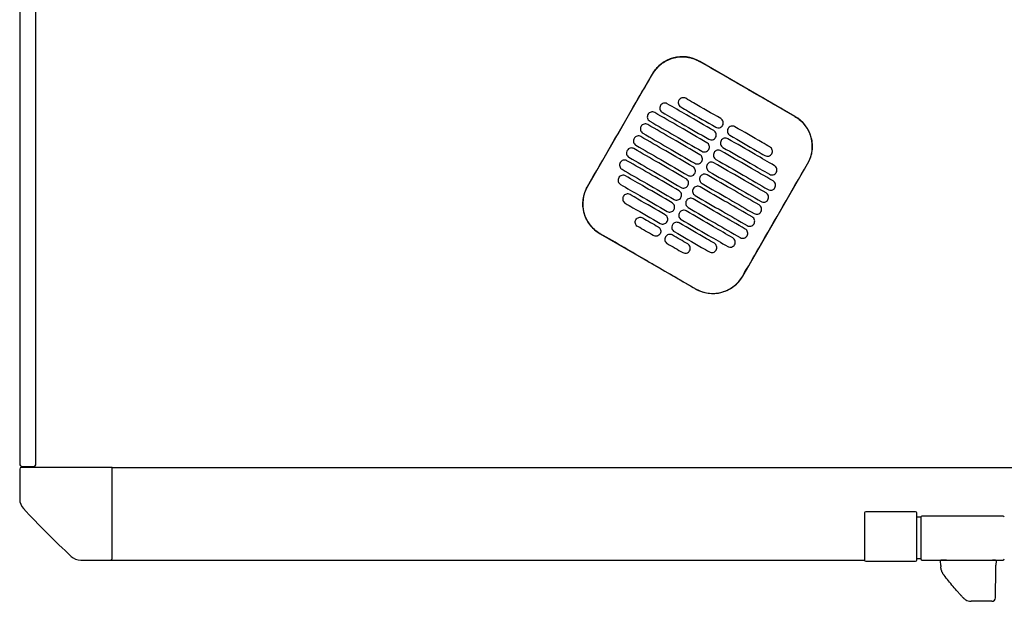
# Model space of a CAD drawing. Header units: metres. Extents: x 15.2 to 54.2, y -39.7 to 1.1.
# Tile 112 of 256: x 34.762 to 35.613, y -39.658 to -39.156. Entities that reach past the tile are written whole.
import ezdxf

# ---------------------------------------------------------------- set-up
doc = ezdxf.new("R2010")
doc.units = ezdxf.units.M
doc.header["$MEASUREMENT"] = 0
doc.layers.add('2D', color=252, linetype='Continuous')

# ---------------------------------------------------------------- blocks, each defined once
blk = doc.blocks.new('2D_QYOS_600')
for p, q in [((-0.00003, -1.859), (-0.00003, -2.743)), ((-0.00003, -1.859), (-0.00003, -2.743)), ((0.01397, -2.743), (0.01397, -1.859)), ((0.01397, -2.743), (0.01397, -1.859)), ((0.66975, -2.44274), (0.58749, -2.39522)), ((0.54651, -2.4062), (0.49048, -2.50318)), ((0.6247, -2.58071), (0.68072, -2.48373)), ((0.50145, -2.54416), (0.58371, -2.59168)), ((0, -2.74745), (0, -2.77326)), ((0.0795, -2.74595), (0.0015, -2.74595)), ((0.00197, -2.745), (0.01197, -2.745)), ((0.00197, -2.745), (0.01197, -2.745)), ((0.0795, -2.74595), (2.36049, -2.74595)), ((0.08, -2.82445), (0.08, -2.74645)), ((0.72996, -2.78524), (0.72996, -2.82594)), ((0.72997, -2.78524), (0.72997, -2.82594)), ((0.73097, -2.78424), (0.73096, -2.78424)), ((0.77397, -2.78424), (0.73097, -2.78424)), ((0.77496, -2.82594), (0.77496, -2.78524)), ((0.77497, -2.82594), (0.77497, -2.78524)), ((0.77852, -2.78897), (0.77497, -2.78897)), ((0.77852, -2.78897), (0.77852, -2.82497)), ((0.84965, -2.78797), (0.77952, -2.78797)), ((0.05269, -2.82595), (0.0785, -2.82595)), ((0.0785, -2.82595), (0.72996, -2.82594)), ((0.73096, -2.82694), (0.73097, -2.82694)), ((0.73097, -2.82694), (0.77397, -2.82694)), ((0.77852, -2.82497), (0.77497, -2.82497)), ((0.77952, -2.82597), (0.84965, -2.82597)), ((0.79578, -2.8305), (0.79558, -2.82664)), ((0.79578, -2.8305), (0.79584, -2.83166)), ((0.80057, -2.82601), (0.79618, -2.82601)), ((0.80057, -2.82601), (0.84054, -2.82601)), ((0.84293, -2.82601), (0.84054, -2.82601)), ((0.84337, -2.83577), (0.84347, -2.83039)), ((0.84353, -2.82662), (0.84347, -2.83039)), ((0.84302, -2.85624), (0.84337, -2.83577)), ((0.84298, -2.85811), (0.84302, -2.85624)), ((0.84298, -2.85856), (0.84298, -2.85811)), ((0.83998, -2.86151), (0.8219, -2.86151)), ((0.83998, -2.86151), (0.8219, -2.86151)), ((0.83998, -2.86151), (0.83998, -2.86151))]:
    blk.add_line(p, q)
for centre, radius, start, end in [((0.57248, -2.4212), 0.03, 59.98651, 149.98651), ((0.65474, -2.46872), 0.03, 329.98651, 59.98651), ((0.51646, -2.51818), 0.03, 149.98651, 239.98651), ((0.59872, -2.5657), 0.03, 239.98651, 329.98651), ((0.00197, -2.743), 0.002, 180, 270), ((0.00197, -2.743), 0.002, 180, 270), ((0.0015, -2.74745), 0.0015, 90, 180), ((0.01197, -2.743), 0.002, 270, 0), ((0.01197, -2.743), 0.002, 270, 0), ((0.0795, -2.74645), 0.0005, 0, 90), ((0.012, -2.77326), 0.012, 180, 222.87849), ((0.58157, -2.24438), 0.78926, 222.87849, 227.12151), ((0.73096, -2.78524), 0.001, 90, 180), ((0.73097, -2.78524), 0.001, 90, 180), ((0.77396, -2.78524), 0.001, 0, 90), ((0.77397, -2.78524), 0.001, 0, 90), ((0.77952, -2.78897), 0.001, 90, 180), ((0.84965, -2.78897), 0.001, 0, 90), ((0.05269, -2.81395), 0.012, 227.12151, 270), ((0.0785, -2.82445), 0.0015, 270, 0), ((0.73096, -2.82594), 0.001, 180, 270), ((0.73097, -2.82594), 0.001, 180, 270), ((0.77396, -2.82594), 0.001, 270, 0), ((0.77397, -2.82594), 0.001, 270, 0), ((0.77952, -2.82497), 0.001, 180, 270), ((0.79618, -2.82661), 0.0006, 90, 183), ((0.84293, -2.82661), 0.0006, 359, 90), ((0.84965, -2.82497), 0.001, 270, 0), ((0.8219, -2.85251), 0.009, 222.95809, 239.0423), ((0.8219, -2.85251), 0.009, 239.0423, 270), ((0.83998, -2.85851), 0.003, 270, 359)]:
    blk.add_arc(centre, radius, start, end)
for points, knots in [([(0.5466, -2.40625), (0.5474, -2.40486), (0.54831, -2.40354), (0.55126, -2.39993), (0.55353, -2.39788), (0.55932, -2.39408), (0.56295, -2.3926), (0.57039, -2.39115), (0.57413, -2.39112), (0.58118, -2.39239), (0.58444, -2.39359), (0.58743, -2.39532)], [12.978915, 12.978915, 12.978915, 12.978915, 13.461173, 13.461173, 14.374287, 14.374287, 15.53872, 15.53872, 16.650066, 16.650066, 17.687358, 17.687358, 17.687358, 17.687358]), ([(0.49058, -2.50323), (0.50462, -2.47894), (0.51866, -2.45465), (0.53733, -2.42232), (0.54196, -2.41428), (0.5466, -2.40625)], [1.133412, 1.133412, 1.133412, 1.133412, 2.681586, 2.681586, 3.193366, 3.193366, 3.193366, 3.193366]), ([(0.66969, -2.44284), (0.6591, -2.43672), (0.64807, -2.43036), (0.6326, -2.42142), (0.63056, -2.42025), (0.62856, -2.41909)], [-21.78268, -21.78268, -21.78268, -21.78268, -17.142885, -17.142885, -16.423665, -16.423665, -16.423665, -16.423665]), ([(0.55943, -2.43179), (0.55901, -2.43155), (0.55846, -2.43133), (0.55728, -2.43118), (0.55672, -2.43122), (0.55565, -2.4315), (0.55513, -2.43175), (0.55417, -2.43248), (0.55381, -2.43294), (0.55356, -2.43337)], [-0.5514247, -0.5514247, -0.5514247, -0.5514247, -0.4031161, -0.4031161, -0.2776965, -0.2776965, -0.1471644, -0.1471644, 0, 0, 0, 0]), ([(0.5997, -2.45506), (0.59184, -2.45051), (0.58397, -2.44597), (0.57054, -2.43821), (0.56499, -2.435), (0.55943, -2.43179)], [0.699452, 0.699452, 0.699452, 0.699452, 3.42526, 3.42526, 5.350619, 5.350619, 5.350619, 5.350619]), ([(0.56952, -2.42873), (0.56928, -2.42915), (0.56906, -2.4297), (0.56891, -2.43089), (0.56894, -2.43144), (0.56923, -2.43252), (0.56948, -2.43304), (0.57021, -2.43399), (0.57066, -2.43435), (0.57109, -2.4346)], [-0.5553355, -0.5553355, -0.5553355, -0.5553355, -0.4045594, -0.4045594, -0.278267, -0.278267, -0.1472206, -0.1472206, 0, 0, 0, 0]), ([(0.57539, -2.42715), (0.57497, -2.42691), (0.57442, -2.42669), (0.57324, -2.42654), (0.57268, -2.42658), (0.57161, -2.42686), (0.57109, -2.42711), (0.57013, -2.42784), (0.56977, -2.4283), (0.56952, -2.42873)], [-0.5513873, -0.5513873, -0.5513873, -0.5513873, -0.4031046, -0.4031046, -0.2776919, -0.2776919, -0.1471638, -0.1471638, 0, 0, 0, 0]), ([(0.60571, -2.44467), (0.59784, -2.44012), (0.58997, -2.43558), (0.57987, -2.42974), (0.57763, -2.42845), (0.57539, -2.42715)], [0.699452, 0.699452, 0.699452, 0.699452, 3.425217, 3.425217, 4.200582, 4.200582, 4.200582, 4.200582]), ([(0.54279, -2.44101), (0.54255, -2.44143), (0.54233, -2.44198), (0.54218, -2.44317), (0.54222, -2.44372), (0.5425, -2.4448), (0.54275, -2.44531), (0.54348, -2.44627), (0.54394, -2.44663), (0.54436, -2.44688)], [-0.5552879, -0.5552879, -0.5552879, -0.5552879, -0.4045447, -0.4045447, -0.2782629, -0.2782629, -0.1472212, -0.1472212, 0, 0, 0, 0]), ([(0.54866, -2.43943), (0.54824, -2.43919), (0.54769, -2.43897), (0.54651, -2.43882), (0.54596, -2.43886), (0.54488, -2.43914), (0.54436, -2.43939), (0.54341, -2.44012), (0.54304, -2.44058), (0.54279, -2.44101)], [-0.5514376, -0.5514376, -0.5514376, -0.5514376, -0.4031217, -0.4031217, -0.2776979, -0.2776979, -0.1471642, -0.1471642, 0, 0, 0, 0]), ([(0.5937, -2.46545), (0.58583, -2.4609), (0.57797, -2.45636), (0.56295, -2.44769), (0.55581, -2.44356), (0.54866, -2.43943)], [0.699452, 0.699452, 0.699452, 0.699452, 3.425292, 3.425292, 5.900643, 5.900643, 5.900643, 5.900643]), ([(0.55356, -2.43337), (0.55332, -2.43379), (0.5531, -2.43434), (0.55295, -2.43553), (0.55298, -2.43608), (0.55326, -2.43716), (0.55352, -2.43767), (0.55425, -2.43863), (0.5547, -2.43899), (0.55513, -2.43924)], [-0.5553006, -0.5553006, -0.5553006, -0.5553006, -0.4045498, -0.4045498, -0.2782639, -0.2782639, -0.1472208, -0.1472208, 0, 0, 0, 0]), ([(0.55513, -2.43924), (0.56068, -2.44245), (0.56624, -2.44566), (0.57967, -2.45341), (0.58753, -2.45796), (0.5954, -2.4625)], [1.499949, 1.499949, 1.499949, 1.499949, 3.425284, 3.425284, 6.151116, 6.151116, 6.151116, 6.151116]), ([(0.57109, -2.4346), (0.57333, -2.43589), (0.57556, -2.43719), (0.58567, -2.44302), (0.59354, -2.44757), (0.6014, -2.45211)], [2.649916, 2.649916, 2.649916, 2.649916, 3.425249, 3.425249, 6.151046, 6.151046, 6.151046, 6.151046]), ([(0.54266, -2.44982), (0.54224, -2.44958), (0.54169, -2.44936), (0.54051, -2.44921), (0.53996, -2.44925), (0.53888, -2.44953), (0.53836, -2.44978), (0.5374, -2.45051), (0.53704, -2.45097), (0.53679, -2.4514)], [-0.5514273, -0.5514273, -0.5514273, -0.5514273, -0.4031209, -0.4031209, -0.2776962, -0.2776962, -0.1471634, -0.1471634, 0, 0, 0, 0]), ([(0.5877, -2.47584), (0.57983, -2.47129), (0.57196, -2.46675), (0.55695, -2.45808), (0.54981, -2.45395), (0.54266, -2.44982)], [0.699452, 0.699452, 0.699452, 0.699452, 3.425313, 3.425313, 5.900643, 5.900643, 5.900643, 5.900643]), ([(0.54436, -2.44688), (0.55151, -2.45101), (0.55865, -2.45513), (0.57366, -2.4638), (0.58153, -2.46835), (0.5894, -2.47289)], [0.949972, 0.949972, 0.949972, 0.949972, 3.425307, 3.425307, 6.151164, 6.151164, 6.151164, 6.151164]), ([(0.60727, -2.45054), (0.60752, -2.45012), (0.60774, -2.44956), (0.60789, -2.44838), (0.60785, -2.44782), (0.60757, -2.44675), (0.60732, -2.44623), (0.60659, -2.44528), (0.60613, -2.44491), (0.60571, -2.44467)], [-0.5553984, -0.5553984, -0.5553984, -0.5553984, -0.4045681, -0.4045681, -0.278271, -0.278271, -0.1472202, -0.1472202, 0, 0, 0, 0]), ([(0.66969, -2.44284), (0.67097, -2.44358), (0.6722, -2.44441), (0.67535, -2.44692), (0.67713, -2.44875), (0.67866, -2.45078), (0.68096, -2.45385), (0.68264, -2.45732), (0.68461, -2.46471), (0.68488, -2.46856), (0.68395, -2.47619), (0.68274, -2.47989), (0.68078, -2.4834), (0.6807, -2.48354), (0.68063, -2.48367)], [17.619777, 17.619777, 17.619777, 17.619777, 18.064718, 18.064718, 18.827754, 18.827754, 18.827754, 19.97637, 19.97637, 21.122539, 21.122539, 22.281306, 22.281306, 22.328075, 22.328075, 22.328075, 22.328075]), ([(0.53679, -2.4514), (0.53655, -2.45182), (0.53633, -2.45237), (0.53618, -2.45356), (0.53622, -2.45411), (0.5365, -2.45519), (0.53675, -2.4557), (0.53748, -2.45666), (0.53794, -2.45702), (0.53836, -2.45727)], [-0.5552955, -0.5552955, -0.5552955, -0.5552955, -0.4045438, -0.4045438, -0.2782634, -0.2782634, -0.1472215, -0.1472215, 0, 0, 0, 0]), ([(0.53836, -2.45727), (0.5455, -2.4614), (0.55265, -2.46552), (0.56766, -2.4742), (0.57553, -2.47874), (0.5834, -2.48329)], [0.949998, 0.949998, 0.949998, 0.949998, 3.42532, 3.42532, 6.151189, 6.151189, 6.151189, 6.151189]), ([(0.60127, -2.46093), (0.60152, -2.46051), (0.60173, -2.45995), (0.60188, -2.45877), (0.60185, -2.45821), (0.60157, -2.45714), (0.60131, -2.45662), (0.60059, -2.45567), (0.60013, -2.4553), (0.5997, -2.45506)], [-0.5553839, -0.5553839, -0.5553839, -0.5553839, -0.4045626, -0.4045626, -0.2782686, -0.2782686, -0.1472195, -0.1472195, 0, 0, 0, 0]), ([(0.6014, -2.45211), (0.60183, -2.45236), (0.60238, -2.45257), (0.60356, -2.45272), (0.60411, -2.45269), (0.60519, -2.45241), (0.6057, -2.45215), (0.60666, -2.45142), (0.60703, -2.45096), (0.60727, -2.45054)], [-0.551307, -0.551307, -0.551307, -0.551307, -0.4030846, -0.4030846, -0.2776802, -0.2776802, -0.1471604, -0.1471604, 0, 0, 0, 0]), ([(0.61195, -2.45324), (0.61171, -2.45366), (0.61149, -2.45421), (0.61134, -2.4554), (0.61137, -2.45595), (0.61165, -2.45703), (0.61191, -2.45755), (0.61263, -2.4585), (0.61309, -2.45886), (0.61352, -2.45911)], [-0.555416, -0.555416, -0.555416, -0.555416, -0.4045716, -0.4045716, -0.2782736, -0.2782736, -0.1472211, -0.1472211, 0, 0, 0, 0]), ([(0.61782, -2.45166), (0.6174, -2.45142), (0.61685, -2.4512), (0.61567, -2.45105), (0.61511, -2.45109), (0.61404, -2.45137), (0.61352, -2.45162), (0.61256, -2.45235), (0.61219, -2.45281), (0.61195, -2.45324)], [-0.5512944, -0.5512944, -0.5512944, -0.5512944, -0.4030833, -0.4030833, -0.2776787, -0.2776787, -0.1471599, -0.1471599, 0, 0, 0, 0]), ([(0.64814, -2.46918), (0.6459, -2.46788), (0.64366, -2.46659), (0.63355, -2.46075), (0.62569, -2.45621), (0.61782, -2.45166)], [2.649852, 2.649852, 2.649852, 2.649852, 3.425217, 3.425217, 6.150982, 6.150982, 6.150982, 6.150982]), ([(0.53079, -2.46179), (0.53055, -2.46221), (0.53033, -2.46276), (0.53018, -2.46395), (0.53021, -2.4645), (0.5305, -2.46558), (0.53075, -2.4661), (0.53148, -2.46705), (0.53193, -2.46741), (0.53236, -2.46766)], [-0.5553078, -0.5553078, -0.5553078, -0.5553078, -0.4045446, -0.4045446, -0.2782647, -0.2782647, -0.147222, -0.147222, 0, 0, 0, 0]), ([(0.53666, -2.46021), (0.53624, -2.45997), (0.53569, -2.45975), (0.53451, -2.4596), (0.53395, -2.45964), (0.53288, -2.45992), (0.53236, -2.46017), (0.5314, -2.4609), (0.53104, -2.46136), (0.53079, -2.46179)], [-0.5514137, -0.5514137, -0.5514137, -0.5514137, -0.4031194, -0.4031194, -0.2776944, -0.2776944, -0.1471627, -0.1471627, 0, 0, 0, 0]), ([(0.5817, -2.48623), (0.57383, -2.48168), (0.56596, -2.47714), (0.55095, -2.46847), (0.5438, -2.46434), (0.53666, -2.46021)], [0.699452, 0.699452, 0.699452, 0.699452, 3.425322, 3.425322, 5.900643, 5.900643, 5.900643, 5.900643]), ([(0.59527, -2.47132), (0.59551, -2.4709), (0.59573, -2.47035), (0.59588, -2.46916), (0.59584, -2.4686), (0.59556, -2.46753), (0.59531, -2.46701), (0.59458, -2.46606), (0.59413, -2.46569), (0.5937, -2.46545)], [-0.5553742, -0.5553742, -0.5553742, -0.5553742, -0.4045587, -0.4045587, -0.278267, -0.278267, -0.1472191, -0.1472191, 0, 0, 0, 0]), ([(0.5954, -2.4625), (0.59582, -2.46275), (0.59637, -2.46297), (0.59755, -2.46311), (0.59811, -2.46308), (0.59918, -2.4628), (0.5997, -2.46254), (0.60066, -2.46181), (0.60103, -2.46135), (0.60127, -2.46093)], [-0.551317, -0.551317, -0.551317, -0.551317, -0.4030867, -0.4030867, -0.2776803, -0.2776803, -0.1471597, -0.1471597, 0, 0, 0, 0]), ([(0.60595, -2.46363), (0.6057, -2.46405), (0.60548, -2.4646), (0.60533, -2.46579), (0.60537, -2.46634), (0.60565, -2.46742), (0.6059, -2.46794), (0.60663, -2.46889), (0.60709, -2.46926), (0.60751, -2.4695)], [-0.5553971, -0.5553971, -0.5553971, -0.5553971, -0.4045652, -0.4045652, -0.2782705, -0.2782705, -0.1472202, -0.1472202, 0, 0, 0, 0]), ([(0.61182, -2.46205), (0.61139, -2.46181), (0.61085, -2.46159), (0.60966, -2.46144), (0.60911, -2.46148), (0.60804, -2.46176), (0.60752, -2.46201), (0.60656, -2.46275), (0.60619, -2.4632), (0.60595, -2.46363)], [-0.5513075, -0.5513075, -0.5513075, -0.5513075, -0.4030857, -0.4030857, -0.2776792, -0.2776792, -0.1471593, -0.1471593, 0, 0, 0, 0]), ([(0.65209, -2.48532), (0.64653, -2.48211), (0.64098, -2.4789), (0.62755, -2.47114), (0.61968, -2.4666), (0.61182, -2.46205)], [1.499901, 1.499901, 1.499901, 1.499901, 3.42526, 3.42526, 6.151068, 6.151068, 6.151068, 6.151068]), ([(0.61352, -2.45911), (0.62138, -2.46366), (0.62925, -2.4682), (0.63936, -2.47404), (0.6416, -2.47533), (0.64383, -2.47662)], [0.699452, 0.699452, 0.699452, 0.699452, 3.425249, 3.425249, 4.200582, 4.200582, 4.200582, 4.200582]), ([(0.52479, -2.47218), (0.52454, -2.4726), (0.52432, -2.47315), (0.52417, -2.47434), (0.52421, -2.47489), (0.52449, -2.47597), (0.52474, -2.47649), (0.52547, -2.47744), (0.52593, -2.47781), (0.52636, -2.47805)], [-0.5553248, -0.5553248, -0.5553248, -0.5553248, -0.4045472, -0.4045472, -0.2782668, -0.2782668, -0.1472227, -0.1472227, 0, 0, 0, 0]), ([(0.53066, -2.4706), (0.53023, -2.47036), (0.52969, -2.47014), (0.5285, -2.46999), (0.52795, -2.47003), (0.52688, -2.47031), (0.52636, -2.47056), (0.5254, -2.4713), (0.52503, -2.47175), (0.52479, -2.47218)], [-0.5513969, -0.5513969, -0.5513969, -0.5513969, -0.4031172, -0.4031172, -0.2776925, -0.2776925, -0.1471621, -0.1471621, 0, 0, 0, 0]), ([(0.57569, -2.49662), (0.56783, -2.49208), (0.55996, -2.48753), (0.54495, -2.47886), (0.5378, -2.47473), (0.53066, -2.4706)], [0.699452, 0.699452, 0.699452, 0.699452, 3.425321, 3.425321, 5.900643, 5.900643, 5.900643, 5.900643]), ([(0.53236, -2.46766), (0.5395, -2.47179), (0.54665, -2.47591), (0.56166, -2.48459), (0.56953, -2.48913), (0.57739, -2.49368)], [0.950001, 0.950001, 0.950001, 0.950001, 3.425322, 3.425322, 6.151192, 6.151192, 6.151192, 6.151192]), ([(0.5894, -2.47289), (0.58982, -2.47314), (0.59037, -2.47336), (0.59155, -2.47351), (0.5921, -2.47347), (0.59318, -2.47319), (0.5937, -2.47293), (0.59466, -2.4722), (0.59502, -2.47174), (0.59527, -2.47132)], [-0.5513236, -0.5513236, -0.5513236, -0.5513236, -0.4030881, -0.4030881, -0.2776804, -0.2776804, -0.1471592, -0.1471592, 0, 0, 0, 0]), ([(0.59994, -2.47402), (0.5997, -2.47444), (0.59948, -2.47499), (0.59933, -2.47618), (0.59937, -2.47674), (0.59965, -2.47781), (0.5999, -2.47833), (0.60063, -2.47928), (0.60109, -2.47965), (0.60151, -2.47989)], [-0.555383, -0.555383, -0.555383, -0.555383, -0.4045605, -0.4045605, -0.2782682, -0.2782682, -0.1472195, -0.1472195, 0, 0, 0, 0]), ([(0.60581, -2.47245), (0.60539, -2.4722), (0.60484, -2.47198), (0.60366, -2.47183), (0.60311, -2.47187), (0.60203, -2.47215), (0.60151, -2.47241), (0.60056, -2.47314), (0.60019, -2.4736), (0.59994, -2.47402)], [-0.5513173, -0.5513173, -0.5513173, -0.5513173, -0.4030875, -0.4030875, -0.2776797, -0.2776797, -0.147159, -0.147159, 0, 0, 0, 0]), ([(0.65085, -2.49846), (0.64371, -2.49433), (0.63656, -2.49021), (0.62155, -2.48154), (0.61368, -2.47699), (0.60581, -2.47245)], [0.949941, 0.949941, 0.949941, 0.949941, 3.425291, 3.425291, 6.151132, 6.151132, 6.151132, 6.151132]), ([(0.60751, -2.4695), (0.61538, -2.47405), (0.62325, -2.47859), (0.63668, -2.48635), (0.64223, -2.48956), (0.64779, -2.49277)], [0.699452, 0.699452, 0.699452, 0.699452, 3.425284, 3.425284, 5.350619, 5.350619, 5.350619, 5.350619]), ([(0.64383, -2.47662), (0.64426, -2.47687), (0.6448, -2.47708), (0.64599, -2.47723), (0.64654, -2.4772), (0.64761, -2.47692), (0.64813, -2.47666), (0.64909, -2.47593), (0.64946, -2.47547), (0.6497, -2.47505)], [-0.5513007, -0.5513007, -0.5513007, -0.5513007, -0.4030941, -0.4030941, -0.2776814, -0.2776814, -0.1471603, -0.1471603, 0, 0, 0, 0]), ([(0.6497, -2.47505), (0.64995, -2.47463), (0.65017, -2.47407), (0.65032, -2.47289), (0.65028, -2.47233), (0.65, -2.47126), (0.64975, -2.47074), (0.64902, -2.46979), (0.64856, -2.46942), (0.64814, -2.46918)], [-0.5554179, -0.5554179, -0.5554179, -0.5554179, -0.4045683, -0.4045683, -0.2782761, -0.2782761, -0.1472238, -0.1472238, 0, 0, 0, 0]), ([(0.51878, -2.48257), (0.51854, -2.48299), (0.51832, -2.48354), (0.51817, -2.48473), (0.51821, -2.48529), (0.51849, -2.48636), (0.51874, -2.48688), (0.51947, -2.48783), (0.51993, -2.4882), (0.52035, -2.48844)], [-0.5553464, -0.5553464, -0.5553464, -0.5553464, -0.4045515, -0.4045515, -0.2782697, -0.2782697, -0.1472236, -0.1472236, 0, 0, 0, 0]), ([(0.52465, -2.481), (0.52423, -2.48075), (0.52368, -2.48053), (0.5225, -2.48038), (0.52195, -2.48042), (0.52087, -2.4807), (0.52035, -2.48096), (0.5194, -2.48169), (0.51903, -2.48215), (0.51878, -2.48257)], [-0.5513769, -0.5513769, -0.5513769, -0.5513769, -0.4031143, -0.4031143, -0.2776905, -0.2776905, -0.1471617, -0.1471617, 0, 0, 0, 0]), ([(0.56969, -2.50701), (0.56182, -2.50247), (0.55396, -2.49792), (0.53894, -2.48925), (0.5318, -2.48512), (0.52465, -2.481)], [0.699452, 0.699452, 0.699452, 0.699452, 3.425308, 3.425308, 5.900643, 5.900643, 5.900643, 5.900643]), ([(0.52636, -2.47805), (0.5335, -2.48218), (0.54064, -2.48631), (0.55566, -2.49498), (0.56352, -2.49952), (0.57139, -2.50407)], [0.949982, 0.949982, 0.949982, 0.949982, 3.425312, 3.425312, 6.151173, 6.151173, 6.151173, 6.151173]), ([(0.5834, -2.48329), (0.58382, -2.48353), (0.58437, -2.48375), (0.58555, -2.4839), (0.5861, -2.48386), (0.58718, -2.48358), (0.5877, -2.48333), (0.58866, -2.48259), (0.58902, -2.48214), (0.58927, -2.48171)], [-0.5513269, -0.5513269, -0.5513269, -0.5513269, -0.403089, -0.403089, -0.2776804, -0.2776804, -0.1471589, -0.1471589, 0, 0, 0, 0]), ([(0.58927, -2.48171), (0.58951, -2.48129), (0.58973, -2.48074), (0.58988, -2.47955), (0.58984, -2.479), (0.58956, -2.47792), (0.58931, -2.4774), (0.58858, -2.47645), (0.58812, -2.47608), (0.5877, -2.47584)], [-0.5553693, -0.5553693, -0.5553693, -0.5553693, -0.4045566, -0.4045566, -0.2782661, -0.2782661, -0.1472189, -0.1472189, 0, 0, 0, 0]), ([(0.59981, -2.48284), (0.59939, -2.48259), (0.59884, -2.48237), (0.59766, -2.48223), (0.59711, -2.48226), (0.59603, -2.48254), (0.59551, -2.4828), (0.59455, -2.48353), (0.59419, -2.48399), (0.59394, -2.48441)], [-0.5513238, -0.5513238, -0.5513238, -0.5513238, -0.4030887, -0.4030887, -0.27768, -0.27768, -0.1471588, -0.1471588, 0, 0, 0, 0]), ([(0.64485, -2.50885), (0.6377, -2.50473), (0.63056, -2.5006), (0.61555, -2.49193), (0.60768, -2.48738), (0.59981, -2.48284)], [0.949982, 0.949982, 0.949982, 0.949982, 3.425312, 3.425312, 6.151173, 6.151173, 6.151173, 6.151173]), ([(0.60151, -2.47989), (0.60938, -2.48444), (0.61725, -2.48898), (0.63226, -2.49765), (0.6394, -2.50178), (0.64655, -2.50591)], [0.699452, 0.699452, 0.699452, 0.699452, 3.425308, 3.425308, 5.900643, 5.900643, 5.900643, 5.900643]), ([(0.6246, -2.58065), (0.62916, -2.57276), (0.63389, -2.56456), (0.65254, -2.53226), (0.66658, -2.50796), (0.68063, -2.48367)], [-3.18138, -3.18138, -3.18138, -3.18138, -2.673929, -2.673929, -1.133377, -1.133377, -1.133377, -1.133377]), ([(0.52035, -2.48844), (0.5275, -2.49257), (0.53464, -2.4967), (0.54965, -2.50537), (0.55752, -2.50991), (0.56539, -2.51446)], [0.949941, 0.949941, 0.949941, 0.949941, 3.425292, 3.425292, 6.151132, 6.151132, 6.151132, 6.151132]), ([(0.57739, -2.49368), (0.57782, -2.49392), (0.57837, -2.49414), (0.57955, -2.49429), (0.5801, -2.49425), (0.58118, -2.49397), (0.58169, -2.49372), (0.58265, -2.49299), (0.58302, -2.49253), (0.58326, -2.4921)], [-0.551327, -0.551327, -0.551327, -0.551327, -0.4030892, -0.4030892, -0.2776802, -0.2776802, -0.1471588, -0.1471588, 0, 0, 0, 0]), ([(0.58326, -2.4921), (0.58351, -2.49168), (0.58373, -2.49113), (0.58388, -2.48994), (0.58384, -2.48939), (0.58356, -2.48831), (0.58331, -2.48779), (0.58258, -2.48684), (0.58212, -2.48648), (0.5817, -2.48623)], [-0.5553691, -0.5553691, -0.5553691, -0.5553691, -0.4045561, -0.4045561, -0.278266, -0.278266, -0.1472189, -0.1472189, 0, 0, 0, 0]), ([(0.59394, -2.48441), (0.5937, -2.48483), (0.59348, -2.48539), (0.59333, -2.48657), (0.59337, -2.48713), (0.59365, -2.4882), (0.5939, -2.48872), (0.59463, -2.48967), (0.59509, -2.49004), (0.59551, -2.49028)], [-0.5553737, -0.5553737, -0.5553737, -0.5553737, -0.4045574, -0.4045574, -0.2782667, -0.2782667, -0.1472191, -0.1472191, 0, 0, 0, 0]), ([(0.59551, -2.49028), (0.60338, -2.49483), (0.61125, -2.49937), (0.62626, -2.50804), (0.6334, -2.51217), (0.64055, -2.5163)], [0.699452, 0.699452, 0.699452, 0.699452, 3.425321, 3.425321, 5.900643, 5.900643, 5.900643, 5.900643]), ([(0.64779, -2.49277), (0.64821, -2.49301), (0.64876, -2.49323), (0.64994, -2.49338), (0.65049, -2.49334), (0.65157, -2.49306), (0.65209, -2.49281), (0.65305, -2.49208), (0.65341, -2.49162), (0.65366, -2.49119)], [-0.5513421, -0.5513421, -0.5513421, -0.5513421, -0.4031061, -0.4031061, -0.2776864, -0.2776864, -0.147161, -0.147161, 0, 0, 0, 0]), ([(0.65366, -2.49119), (0.6539, -2.49077), (0.65412, -2.49022), (0.65427, -2.48903), (0.65423, -2.48848), (0.65395, -2.4874), (0.6537, -2.48688), (0.65297, -2.48593), (0.65252, -2.48556), (0.65209, -2.48532)], [-0.5553798, -0.5553798, -0.5553798, -0.5553798, -0.4045588, -0.4045588, -0.278273, -0.278273, -0.147224, -0.147224, 0, 0, 0, 0]), ([(0.51754, -2.49571), (0.5173, -2.49613), (0.51708, -2.49669), (0.51693, -2.49787), (0.51697, -2.49843), (0.51725, -2.4995), (0.5175, -2.50002), (0.51823, -2.50097), (0.51869, -2.50134), (0.51911, -2.50158)], [-0.55538, -0.55538, -0.55538, -0.55538, -0.4045589, -0.4045589, -0.278273, -0.278273, -0.147224, -0.147224, 0, 0, 0, 0]), ([(0.52341, -2.49414), (0.52299, -2.49389), (0.52244, -2.49368), (0.52126, -2.49353), (0.52071, -2.49356), (0.51963, -2.49384), (0.51911, -2.4941), (0.51816, -2.49483), (0.51779, -2.49529), (0.51754, -2.49571)], [-0.551342, -0.551342, -0.551342, -0.551342, -0.4031061, -0.4031061, -0.2776864, -0.2776864, -0.147161, -0.147161, 0, 0, 0, 0]), ([(0.56369, -2.5174), (0.55582, -2.51286), (0.54795, -2.50831), (0.53453, -2.50056), (0.52897, -2.49735), (0.52341, -2.49414)], [0.699452, 0.699452, 0.699452, 0.699452, 3.425284, 3.425284, 5.350619, 5.350619, 5.350619, 5.350619]), ([(0.57726, -2.50249), (0.57751, -2.50207), (0.57773, -2.50152), (0.57787, -2.50033), (0.57784, -2.49978), (0.57756, -2.4987), (0.5773, -2.49819), (0.57658, -2.49723), (0.57612, -2.49687), (0.57569, -2.49662)], [-0.5553737, -0.5553737, -0.5553737, -0.5553737, -0.4045574, -0.4045574, -0.2782667, -0.2782667, -0.1472191, -0.1472191, 0, 0, 0, 0]), ([(0.58794, -2.4948), (0.5877, -2.49522), (0.58748, -2.49578), (0.58733, -2.49696), (0.58736, -2.49752), (0.58765, -2.49859), (0.5879, -2.49911), (0.58863, -2.50006), (0.58908, -2.50043), (0.58951, -2.50067)], [-0.5553691, -0.5553691, -0.5553691, -0.5553691, -0.4045561, -0.4045561, -0.278266, -0.278266, -0.1472189, -0.1472189, 0, 0, 0, 0]), ([(0.59381, -2.49323), (0.59339, -2.49298), (0.59284, -2.49277), (0.59166, -2.49262), (0.5911, -2.49265), (0.59003, -2.49293), (0.58951, -2.49319), (0.58855, -2.49392), (0.58819, -2.49438), (0.58794, -2.4948)], [-0.551327, -0.551327, -0.551327, -0.551327, -0.4030892, -0.4030892, -0.2776802, -0.2776802, -0.1471588, -0.1471588, 0, 0, 0, 0]), ([(0.58951, -2.50067), (0.59738, -2.50522), (0.60524, -2.50976), (0.62026, -2.51844), (0.6274, -2.52256), (0.63454, -2.52669)], [0.699452, 0.699452, 0.699452, 0.699452, 3.425322, 3.425322, 5.900643, 5.900643, 5.900643, 5.900643]), ([(0.63885, -2.51924), (0.6317, -2.51512), (0.62456, -2.51099), (0.60954, -2.50232), (0.60168, -2.49777), (0.59381, -2.49323)], [0.950001, 0.950001, 0.950001, 0.950001, 3.425322, 3.425322, 6.151192, 6.151192, 6.151192, 6.151192]), ([(0.65242, -2.50433), (0.65266, -2.50391), (0.65288, -2.50336), (0.65303, -2.50217), (0.65299, -2.50162), (0.65271, -2.50054), (0.65246, -2.50003), (0.65173, -2.49907), (0.65128, -2.49871), (0.65085, -2.49846)], [-0.5553462, -0.5553462, -0.5553462, -0.5553462, -0.4045514, -0.4045514, -0.2782696, -0.2782696, -0.1472236, -0.1472236, 0, 0, 0, 0]), ([(0.50151, -2.54406), (0.50145, -2.54403), (0.50139, -2.544), (0.49792, -2.54196), (0.49494, -2.5393), (0.49019, -2.53298), (0.48846, -2.52938), (0.4866, -2.52208), (0.48635, -2.51847), (0.48707, -2.51195), (0.48784, -2.50907), (0.48947, -2.50528), (0.49, -2.50424), (0.49058, -2.50323)], [8.273299, 8.273299, 8.273299, 8.273299, 8.293543, 8.293543, 9.48086, 9.48086, 10.665623, 10.665623, 11.74288, 11.74288, 12.632334, 12.632334, 12.981673, 12.981673, 12.981673, 12.981673]), ([(0.51911, -2.50158), (0.52467, -2.50479), (0.53023, -2.508), (0.54365, -2.51576), (0.55152, -2.5203), (0.55939, -2.52485)], [1.499901, 1.499901, 1.499901, 1.499901, 3.42526, 3.42526, 6.151068, 6.151068, 6.151068, 6.151068]), ([(0.57126, -2.51288), (0.5715, -2.51246), (0.57172, -2.51191), (0.57187, -2.51072), (0.57183, -2.51017), (0.57155, -2.50909), (0.5713, -2.50858), (0.57057, -2.50762), (0.57012, -2.50726), (0.56969, -2.50701)], [-0.555383, -0.555383, -0.555383, -0.555383, -0.4045604, -0.4045604, -0.2782682, -0.2782682, -0.1472195, -0.1472195, 0, 0, 0, 0]), ([(0.57139, -2.50407), (0.57181, -2.50431), (0.57236, -2.50453), (0.57354, -2.50468), (0.5741, -2.50464), (0.57517, -2.50436), (0.57569, -2.50411), (0.57665, -2.50338), (0.57702, -2.50292), (0.57726, -2.50249)], [-0.5513238, -0.5513238, -0.5513238, -0.5513238, -0.4030887, -0.4030887, -0.27768, -0.27768, -0.1471588, -0.1471588, 0, 0, 0, 0]), ([(0.58194, -2.50519), (0.58169, -2.50562), (0.58147, -2.50617), (0.58132, -2.50736), (0.58136, -2.50791), (0.58164, -2.50898), (0.58189, -2.5095), (0.58262, -2.51045), (0.58308, -2.51082), (0.58351, -2.51106)], [-0.5553693, -0.5553693, -0.5553693, -0.5553693, -0.4045566, -0.4045566, -0.2782661, -0.2782661, -0.1472189, -0.1472189, 0, 0, 0, 0]), ([(0.58781, -2.50362), (0.58738, -2.50337), (0.58684, -2.50316), (0.58565, -2.50301), (0.5851, -2.50304), (0.58403, -2.50332), (0.58351, -2.50358), (0.58255, -2.50431), (0.58218, -2.50477), (0.58194, -2.50519)], [-0.551327, -0.551327, -0.551327, -0.551327, -0.403089, -0.403089, -0.2776804, -0.2776804, -0.1471589, -0.1471589, 0, 0, 0, 0]), ([(0.63284, -2.52963), (0.6257, -2.52551), (0.61855, -2.52138), (0.60354, -2.51271), (0.59567, -2.50816), (0.58781, -2.50362)], [0.949998, 0.949998, 0.949998, 0.949998, 3.42532, 3.42532, 6.151189, 6.151189, 6.151189, 6.151189]), ([(0.64642, -2.51472), (0.64666, -2.5143), (0.64688, -2.51375), (0.64703, -2.51256), (0.64699, -2.51201), (0.64671, -2.51093), (0.64646, -2.51042), (0.64573, -2.50946), (0.64527, -2.5091), (0.64485, -2.50885)], [-0.5553245, -0.5553245, -0.5553245, -0.5553245, -0.4045471, -0.4045471, -0.2782667, -0.2782667, -0.1472226, -0.1472226, 0, 0, 0, 0]), ([(0.64655, -2.50591), (0.64697, -2.50615), (0.64752, -2.50637), (0.6487, -2.50652), (0.64925, -2.50648), (0.65033, -2.5062), (0.65085, -2.50595), (0.65181, -2.50522), (0.65217, -2.50476), (0.65242, -2.50433)], [-0.551377, -0.551377, -0.551377, -0.551377, -0.4031143, -0.4031143, -0.2776905, -0.2776905, -0.1471617, -0.1471617, 0, 0, 0, 0]), ([(0.5215, -2.51186), (0.52126, -2.51228), (0.52104, -2.51283), (0.52089, -2.51402), (0.52092, -2.51457), (0.52121, -2.51565), (0.52146, -2.51616), (0.52219, -2.51712), (0.52264, -2.51748), (0.52307, -2.51773)], [-0.555418, -0.555418, -0.555418, -0.555418, -0.4045683, -0.4045683, -0.2782762, -0.2782762, -0.1472238, -0.1472238, 0, 0, 0, 0]), ([(0.52737, -2.51028), (0.52695, -2.51004), (0.5264, -2.50982), (0.52522, -2.50967), (0.52466, -2.50971), (0.52359, -2.50999), (0.52307, -2.51024), (0.52211, -2.51097), (0.52175, -2.51143), (0.5215, -2.51186)], [-0.5513007, -0.5513007, -0.5513007, -0.5513007, -0.4030941, -0.4030941, -0.2776814, -0.2776814, -0.1471603, -0.1471603, 0, 0, 0, 0]), ([(0.52307, -2.51773), (0.52531, -2.51902), (0.52754, -2.52031), (0.53765, -2.52615), (0.54552, -2.5307), (0.55338, -2.53524)], [2.649852, 2.649852, 2.649852, 2.649852, 3.425217, 3.425217, 6.150983, 6.150983, 6.150983, 6.150983]), ([(0.55769, -2.52779), (0.54982, -2.52325), (0.54195, -2.5187), (0.53185, -2.51287), (0.52961, -2.51157), (0.52737, -2.51028)], [0.699452, 0.699452, 0.699452, 0.699452, 3.425249, 3.425249, 4.200582, 4.200582, 4.200582, 4.200582]), ([(0.56526, -2.52327), (0.5655, -2.52285), (0.56572, -2.5223), (0.56587, -2.52111), (0.56583, -2.52056), (0.56555, -2.51948), (0.5653, -2.51897), (0.56457, -2.51801), (0.56411, -2.51765), (0.56369, -2.5174)], [-0.555397, -0.555397, -0.555397, -0.555397, -0.4045652, -0.4045652, -0.2782705, -0.2782705, -0.1472202, -0.1472202, 0, 0, 0, 0]), ([(0.56539, -2.51446), (0.56581, -2.5147), (0.56636, -2.51492), (0.56754, -2.51507), (0.56809, -2.51503), (0.56917, -2.51475), (0.56969, -2.5145), (0.57065, -2.51377), (0.57101, -2.51331), (0.57126, -2.51288)], [-0.5513173, -0.5513173, -0.5513173, -0.5513173, -0.4030875, -0.4030875, -0.2776797, -0.2776797, -0.147159, -0.147159, 0, 0, 0, 0]), ([(0.57593, -2.51558), (0.57569, -2.51601), (0.57547, -2.51656), (0.57532, -2.51775), (0.57536, -2.5183), (0.57564, -2.51937), (0.57589, -2.51989), (0.57662, -2.52085), (0.57708, -2.52121), (0.5775, -2.52146)], [-0.5553742, -0.5553742, -0.5553742, -0.5553742, -0.4045587, -0.4045587, -0.278267, -0.278267, -0.1472191, -0.1472191, 0, 0, 0, 0]), ([(0.5818, -2.51401), (0.58138, -2.51376), (0.58083, -2.51355), (0.57965, -2.5134), (0.5791, -2.51343), (0.57802, -2.51372), (0.5775, -2.51397), (0.57655, -2.5147), (0.57618, -2.51516), (0.57593, -2.51558)], [-0.5513237, -0.5513237, -0.5513237, -0.5513237, -0.4030882, -0.4030882, -0.2776804, -0.2776804, -0.1471592, -0.1471592, 0, 0, 0, 0]), ([(0.62684, -2.54002), (0.6197, -2.5359), (0.61255, -2.53177), (0.59754, -2.5231), (0.58967, -2.51855), (0.5818, -2.51401)], [0.949973, 0.949973, 0.949973, 0.949973, 3.425307, 3.425307, 6.151164, 6.151164, 6.151164, 6.151164]), ([(0.58351, -2.51106), (0.59137, -2.51561), (0.59924, -2.52015), (0.61425, -2.52883), (0.6214, -2.53295), (0.62854, -2.53708)], [0.699452, 0.699452, 0.699452, 0.699452, 3.425313, 3.425313, 5.900643, 5.900643, 5.900643, 5.900643]), ([(0.64055, -2.5163), (0.64097, -2.51654), (0.64152, -2.51676), (0.6427, -2.51691), (0.64325, -2.51687), (0.64433, -2.51659), (0.64485, -2.51634), (0.64581, -2.51561), (0.64617, -2.51515), (0.64642, -2.51472)], [-0.551397, -0.551397, -0.551397, -0.551397, -0.4031173, -0.4031173, -0.2776925, -0.2776925, -0.1471621, -0.1471621, 0, 0, 0, 0]), ([(0.55939, -2.52485), (0.55981, -2.52509), (0.56036, -2.52531), (0.56154, -2.52546), (0.56209, -2.52542), (0.56317, -2.52514), (0.56369, -2.52489), (0.56465, -2.52416), (0.56501, -2.5237), (0.56526, -2.52327)], [-0.5513075, -0.5513075, -0.5513075, -0.5513075, -0.4030857, -0.4030857, -0.2776792, -0.2776792, -0.1471593, -0.1471593, 0, 0, 0, 0]), ([(0.56993, -2.52597), (0.56969, -2.5264), (0.56947, -2.52695), (0.56932, -2.52814), (0.56936, -2.52869), (0.56964, -2.52976), (0.56989, -2.53028), (0.57062, -2.53124), (0.57108, -2.5316), (0.5715, -2.53185)], [-0.5553838, -0.5553838, -0.5553838, -0.5553838, -0.4045626, -0.4045626, -0.2782686, -0.2782686, -0.1472195, -0.1472195, 0, 0, 0, 0]), ([(0.5758, -2.5244), (0.57538, -2.52416), (0.57483, -2.52394), (0.57365, -2.52379), (0.5731, -2.52383), (0.57202, -2.52411), (0.5715, -2.52436), (0.57054, -2.52509), (0.57018, -2.52555), (0.56993, -2.52597)], [-0.5513171, -0.5513171, -0.5513171, -0.5513171, -0.4030867, -0.4030867, -0.2776803, -0.2776803, -0.1471597, -0.1471597, 0, 0, 0, 0]), ([(0.61608, -2.54766), (0.61052, -2.54445), (0.60496, -2.54124), (0.59154, -2.53349), (0.58367, -2.52894), (0.5758, -2.5244)], [1.499949, 1.499949, 1.499949, 1.499949, 3.425284, 3.425284, 6.151116, 6.151116, 6.151116, 6.151116]), ([(0.5775, -2.52146), (0.58537, -2.526), (0.59324, -2.53055), (0.60825, -2.53922), (0.61539, -2.54334), (0.62254, -2.54747)], [0.699452, 0.699452, 0.699452, 0.699452, 3.425292, 3.425292, 5.900643, 5.900643, 5.900643, 5.900643]), ([(0.63454, -2.52669), (0.63497, -2.52693), (0.63552, -2.52715), (0.6367, -2.5273), (0.63725, -2.52726), (0.63833, -2.52698), (0.63884, -2.52673), (0.6398, -2.526), (0.64017, -2.52554), (0.64041, -2.52511)], [-0.5514139, -0.5514139, -0.5514139, -0.5514139, -0.4031194, -0.4031194, -0.2776944, -0.2776944, -0.1471626, -0.1471626, 0, 0, 0, 0]), ([(0.64041, -2.52511), (0.64066, -2.52469), (0.64088, -2.52414), (0.64103, -2.52295), (0.64099, -2.5224), (0.64071, -2.52133), (0.64046, -2.52081), (0.63973, -2.51985), (0.63927, -2.51949), (0.63885, -2.51924)], [-0.5553076, -0.5553076, -0.5553076, -0.5553076, -0.4045445, -0.4045445, -0.2782646, -0.2782646, -0.1472219, -0.1472219, 0, 0, 0, 0]), ([(0.53395, -2.53787), (0.53353, -2.53763), (0.53307, -2.53726), (0.53234, -2.53631), (0.53209, -2.53579), (0.53181, -2.53472), (0.53177, -2.53416), (0.53192, -2.53297), (0.53214, -2.53242), (0.53238, -2.532)], [0, 0, 0, 0, 0.147223, 0.147223, 0.2782783, 0.2782783, 0.4045781, 0.4045781, 0.5554474, 0.5554474, 0.5554474, 0.5554474]), ([(0.53238, -2.532), (0.53263, -2.53158), (0.53299, -2.53112), (0.53395, -2.53039), (0.53447, -2.53013), (0.53555, -2.52985), (0.5361, -2.52981), (0.53728, -2.52996), (0.53783, -2.53018), (0.53825, -2.53043)], [0, 0, 0, 0, 0.1471602, 0.1471602, 0.2776775, 0.2776775, 0.4030818, 0.4030818, 0.5512681, 0.5512681, 0.5512681, 0.5512681]), ([(0.55338, -2.53524), (0.55381, -2.53548), (0.55436, -2.5357), (0.55554, -2.53585), (0.55609, -2.53581), (0.55717, -2.53553), (0.55768, -2.53528), (0.55864, -2.53455), (0.55901, -2.53409), (0.55925, -2.53366)], [-0.5512944, -0.5512944, -0.5512944, -0.5512944, -0.4030833, -0.4030833, -0.2776787, -0.2776787, -0.1471599, -0.1471599, 0, 0, 0, 0]), ([(0.55925, -2.53366), (0.5595, -2.53324), (0.55972, -2.53269), (0.55987, -2.5315), (0.55983, -2.53095), (0.55955, -2.52988), (0.5593, -2.52936), (0.55857, -2.5284), (0.55811, -2.52804), (0.55769, -2.52779)], [-0.5554159, -0.5554159, -0.5554159, -0.5554159, -0.4045716, -0.4045716, -0.2782736, -0.2782736, -0.1472211, -0.1472211, 0, 0, 0, 0]), ([(0.5698, -2.53479), (0.56938, -2.53455), (0.56883, -2.53433), (0.56765, -2.53418), (0.56709, -2.53422), (0.56602, -2.5345), (0.5655, -2.53475), (0.56454, -2.53548), (0.56418, -2.53594), (0.56393, -2.53637)], [-0.5513071, -0.5513071, -0.5513071, -0.5513071, -0.4030846, -0.4030846, -0.2776802, -0.2776802, -0.1471604, -0.1471604, 0, 0, 0, 0]), ([(0.60012, -2.5523), (0.59788, -2.55101), (0.59564, -2.54972), (0.58553, -2.54388), (0.57767, -2.53934), (0.5698, -2.53479)], [2.649916, 2.649916, 2.649916, 2.649916, 3.425249, 3.425249, 6.151046, 6.151046, 6.151046, 6.151046]), ([(0.5715, -2.53185), (0.57937, -2.53639), (0.58724, -2.54094), (0.60066, -2.54869), (0.60622, -2.5519), (0.61177, -2.55511)], [0.699452, 0.699452, 0.699452, 0.699452, 3.42526, 3.42526, 5.350619, 5.350619, 5.350619, 5.350619]), ([(0.63441, -2.53551), (0.63466, -2.53508), (0.63488, -2.53453), (0.63502, -2.53334), (0.63499, -2.53279), (0.63471, -2.53172), (0.63445, -2.5312), (0.63373, -2.53024), (0.63327, -2.52988), (0.63284, -2.52963)], [-0.5552953, -0.5552953, -0.5552953, -0.5552953, -0.4045437, -0.4045437, -0.2782634, -0.2782634, -0.1472215, -0.1472215, 0, 0, 0, 0]), ([(0.55168, -2.53818), (0.55211, -2.53843), (0.55257, -2.53879), (0.55329, -2.53975), (0.55355, -2.54027), (0.55383, -2.54134), (0.55386, -2.54189), (0.55372, -2.54308), (0.5535, -2.54363), (0.55325, -2.54406)], [0, 0, 0, 0, 0.1472222, 0.1472222, 0.2782773, 0.2782773, 0.4045795, 0.4045795, 0.5554397, 0.5554397, 0.5554397, 0.5554397]), ([(0.56393, -2.53637), (0.56369, -2.53679), (0.56347, -2.53734), (0.56332, -2.53853), (0.56335, -2.53908), (0.56364, -2.54016), (0.56389, -2.54067), (0.56462, -2.54163), (0.56507, -2.54199), (0.5655, -2.54224)], [-0.5553983, -0.5553983, -0.5553983, -0.5553983, -0.4045681, -0.4045681, -0.278271, -0.278271, -0.1472202, -0.1472202, 0, 0, 0, 0]), ([(0.5655, -2.54224), (0.57337, -2.54678), (0.58123, -2.55133), (0.59134, -2.55716), (0.59358, -2.55846), (0.59581, -2.55975)], [0.699452, 0.699452, 0.699452, 0.699452, 3.425217, 3.425217, 4.200582, 4.200582, 4.200582, 4.200582]), ([(0.62841, -2.5459), (0.62865, -2.54547), (0.62887, -2.54492), (0.62902, -2.54373), (0.62898, -2.54318), (0.6287, -2.54211), (0.62845, -2.54159), (0.62772, -2.54064), (0.62727, -2.54027), (0.62684, -2.54002)], [-0.5552876, -0.5552876, -0.5552876, -0.5552876, -0.4045446, -0.4045446, -0.2782629, -0.2782629, -0.1472212, -0.1472212, 0, 0, 0, 0]), ([(0.62854, -2.53708), (0.62896, -2.53733), (0.62951, -2.53754), (0.63069, -2.53769), (0.63125, -2.53765), (0.63232, -2.53737), (0.63284, -2.53712), (0.6338, -2.53639), (0.63417, -2.53593), (0.63441, -2.53551)], [-0.5514274, -0.5514274, -0.5514274, -0.5514274, -0.4031209, -0.4031209, -0.2776962, -0.2776962, -0.1471634, -0.1471634, 0, 0, 0, 0]), ([(0.55325, -2.54406), (0.55301, -2.54448), (0.55264, -2.54494), (0.55168, -2.54567), (0.55116, -2.54592), (0.55009, -2.54621), (0.54953, -2.54624), (0.54835, -2.54609), (0.54781, -2.54588), (0.54738, -2.54563)], [0, 0, 0, 0, 0.1471605, 0.1471605, 0.2776781, 0.2776781, 0.4030803, 0.4030803, 0.5512777, 0.5512777, 0.5512777, 0.5512777]), ([(0.55793, -2.54676), (0.55768, -2.54718), (0.55746, -2.54773), (0.55731, -2.54892), (0.55735, -2.54947), (0.55763, -2.55055), (0.55788, -2.55106), (0.55861, -2.55202), (0.55907, -2.55238), (0.5595, -2.55263)], [-0.5554178, -0.5554178, -0.5554178, -0.5554178, -0.4045751, -0.4045751, -0.2782741, -0.2782741, -0.1472211, -0.1472211, 0, 0, 0, 0]), ([(0.5638, -2.54518), (0.56337, -2.54494), (0.56283, -2.54472), (0.56164, -2.54457), (0.56109, -2.54461), (0.56002, -2.54489), (0.5595, -2.54514), (0.55854, -2.54587), (0.55817, -2.54633), (0.55793, -2.54676)], [-0.5512937, -0.5512937, -0.5512937, -0.5512937, -0.403082, -0.403082, -0.27768, -0.27768, -0.1471612, -0.1471612, 0, 0, 0, 0]), ([(0.61764, -2.55354), (0.61789, -2.55311), (0.61811, -2.55256), (0.61826, -2.55137), (0.61822, -2.55082), (0.61794, -2.54975), (0.61769, -2.54923), (0.61696, -2.54827), (0.6165, -2.54791), (0.61608, -2.54766)], [-0.5553003, -0.5553003, -0.5553003, -0.5553003, -0.4045497, -0.4045497, -0.2782639, -0.2782639, -0.1472208, -0.1472208, 0, 0, 0, 0]), ([(0.62254, -2.54747), (0.62296, -2.54772), (0.62351, -2.54793), (0.62469, -2.54808), (0.62525, -2.54805), (0.62632, -2.54776), (0.62684, -2.54751), (0.6278, -2.54678), (0.62816, -2.54632), (0.62841, -2.5459)], [-0.5514378, -0.5514378, -0.5514378, -0.5514378, -0.4031217, -0.4031217, -0.2776979, -0.2776979, -0.1471642, -0.1471642, 0, 0, 0, 0]), ([(0.57293, -2.56039), (0.57335, -2.56063), (0.5739, -2.56085), (0.57508, -2.561), (0.57563, -2.56096), (0.57671, -2.56068), (0.57723, -2.56043), (0.57819, -2.5597), (0.57855, -2.55924), (0.5788, -2.55881)], [-0.5513269, -0.5513269, -0.5513269, -0.5513269, -0.4030891, -0.4030891, -0.2776846, -0.2776846, -0.1471626, -0.1471626, 0, 0, 0, 0]), ([(0.5788, -2.55881), (0.57904, -2.55839), (0.57926, -2.55784), (0.57941, -2.55665), (0.57937, -2.5561), (0.57909, -2.55502), (0.57884, -2.5545), (0.57811, -2.55355), (0.57765, -2.55319), (0.57723, -2.55294)], [-0.5553938, -0.5553938, -0.5553938, -0.5553938, -0.4045733, -0.4045733, -0.2782728, -0.2782728, -0.147221, -0.147221, 0, 0, 0, 0]), ([(0.59581, -2.55975), (0.59624, -2.55999), (0.59679, -2.56021), (0.59797, -2.56036), (0.59852, -2.56032), (0.5996, -2.56004), (0.60011, -2.55979), (0.60107, -2.55906), (0.60144, -2.5586), (0.60168, -2.55817)], [-0.5513875, -0.5513875, -0.5513875, -0.5513875, -0.4031047, -0.4031047, -0.2776919, -0.2776919, -0.1471638, -0.1471638, 0, 0, 0, 0]), ([(0.60168, -2.55817), (0.60193, -2.55775), (0.60215, -2.5572), (0.6023, -2.55601), (0.60226, -2.55546), (0.60198, -2.55439), (0.60173, -2.55387), (0.601, -2.55291), (0.60054, -2.55255), (0.60012, -2.5523)], [-0.5553353, -0.5553353, -0.5553353, -0.5553353, -0.4045593, -0.4045593, -0.278267, -0.278267, -0.1472205, -0.1472205, 0, 0, 0, 0]), ([(0.61177, -2.55511), (0.6122, -2.55536), (0.61275, -2.55557), (0.61393, -2.55572), (0.61448, -2.55569), (0.61556, -2.5554), (0.61607, -2.55515), (0.61703, -2.55442), (0.6174, -2.55396), (0.61764, -2.55354)], [-0.5514248, -0.5514248, -0.5514248, -0.5514248, -0.4031161, -0.4031161, -0.2776965, -0.2776965, -0.1471644, -0.1471644, 0, 0, 0, 0]), ([(0.54264, -2.56782), (0.54427, -2.56875), (0.54589, -2.56969), (0.5614, -2.57865), (0.57279, -2.58524), (0.58377, -2.59158)], [-12.071476, -12.071476, -12.071476, -12.071476, -11.509189, -11.509189, -6.696301, -6.696301, -6.696301, -6.696301]), ([(0.58377, -2.59158), (0.58443, -2.59196), (0.5851, -2.59232), (0.589, -2.59419), (0.59245, -2.59515), (0.59959, -2.5958), (0.60321, -2.59548), (0.61053, -2.59345), (0.61413, -2.59163), (0.62022, -2.58681), (0.62272, -2.58393), (0.6246, -2.58065)], [-8.20809, -8.20809, -8.20809, -8.20809, -7.978943, -7.978943, -6.912231, -6.912231, -5.830065, -5.830065, -4.632711, -4.632711, -3.498654, -3.498654, -3.498654, -3.498654]), ([(0.79672, -2.83571), (0.79669, -2.83564), (0.79666, -2.83556), (0.79663, -2.83548), (0.79657, -2.83532), (0.79651, -2.83514), (0.79644, -2.83493), (0.79637, -2.83473), (0.7963, -2.83449), (0.79623, -2.83422), (0.7962, -2.83408), (0.79616, -2.83393), (0.79613, -2.83377), (0.79609, -2.83362), (0.79606, -2.83346), (0.79603, -2.83329), (0.796, -2.83312), (0.79597, -2.83295), (0.79595, -2.83278), (0.79592, -2.8326), (0.7959, -2.83242), (0.79588, -2.83223), (0.79587, -2.83204), (0.79585, -2.83185), (0.79584, -2.83166)], [-1, -1, -1, -1, -0.9, -0.9, -0.9, -0.7, -0.7, -0.7, -0.5, -0.5, -0.5, -0.4, -0.4, -0.4, -0.3, -0.3, -0.3, -0.2, -0.2, -0.2, -0.1, -0.1, -0.1, 0, 0, 0, 0]), ([(0.79856, -2.83895), (0.79844, -2.8388), (0.79832, -2.83864), (0.79821, -2.83849), (0.798, -2.83818), (0.79782, -2.8379), (0.79767, -2.83765), (0.79751, -2.83739), (0.79739, -2.83717), (0.79729, -2.83697), (0.79718, -2.83677), (0.79711, -2.83662), (0.79703, -2.83645), (0.79699, -2.83636), (0.79695, -2.83628), (0.79692, -2.83619), (0.79688, -2.83611), (0.79684, -2.83602), (0.79681, -2.83594), (0.79678, -2.83586), (0.79675, -2.83579), (0.79672, -2.83571)], [-1, -1, -1, -1, -0.9, -0.9, -0.9, -0.7, -0.7, -0.7, -0.5, -0.5, -0.5, -0.3, -0.3, -0.3, -0.2, -0.2, -0.2, -0.1, -0.1, -0.1, 0, 0, 0, 0]), ([(0.81433, -2.85757), (0.81407, -2.85729), (0.8138, -2.857), (0.81348, -2.85665), (0.81332, -2.85647), (0.81315, -2.85629), (0.81298, -2.8561), (0.81281, -2.85592), (0.81265, -2.85573), (0.81248, -2.85555), (0.8118, -2.8548), (0.81111, -2.85403), (0.81043, -2.85326), (0.80908, -2.85173), (0.80774, -2.85019), (0.80641, -2.84862), (0.80374, -2.84548), (0.80112, -2.84226), (0.79856, -2.83895)], [-1, -1, -1, -1, -0.9375, -0.9375, -0.9375, -0.90625, -0.90625, -0.90625, -0.875, -0.875, -0.875, -0.75, -0.75, -0.75, -0.5, -0.5, -0.5, 0, 0, 0, 0]), ([(0.81555, -2.85889), (0.81554, -2.85888), (0.81554, -2.85887), (0.81552, -2.85886), (0.81551, -2.85884), (0.81549, -2.85882), (0.81546, -2.85879), (0.8154, -2.85873), (0.81532, -2.85865), (0.81522, -2.85853), (0.81501, -2.85831), (0.8147, -2.85797), (0.81433, -2.85757)], [-1, -1, -1, -1, -0.875, -0.875, -0.875, -0.75, -0.75, -0.75, -0.5, -0.5, -0.5, 0, 0, 0, 0]), ([(0.81557, -2.85891), (0.81557, -2.85891), (0.81557, -2.85891), (0.81556, -2.85891), (0.81556, -2.8589), (0.81556, -2.8589), (0.81556, -2.8589), (0.81555, -2.8589), (0.81555, -2.85889), (0.81555, -2.85889), (0.81555, -2.85889), (0.81555, -2.85889), (0.81555, -2.85889), (0.81555, -2.85889), (0.81555, -2.85889), (0.81555, -2.85889)], [-0.2360315, -0.2360315, -0.2360315, -0.2360315, -0.1312525, -0.1312525, -0.1312525, -0.0656263, -0.0656263, -0.0656263, -0.0328131, -0.0328131, -0.0328131, -0.0164066, -0.0164066, -0.0164066, 0, 0, 0, 0])]:
    blk.add_open_spline(points, degree=3, knots=knots)
for points in [[(0.62856, -2.41909), (0.61485, -2.41117), (0.60114, -2.40325), (0.58743, -2.39532)], [(0.53825, -2.53043), (0.54273, -2.53301), (0.54721, -2.5356), (0.55168, -2.53818)], [(0.54738, -2.54563), (0.54291, -2.54304), (0.53843, -2.54046), (0.53395, -2.53787)], [(0.54264, -2.56782), (0.52893, -2.5599), (0.51522, -2.55198), (0.50151, -2.54406)], [(0.57723, -2.55294), (0.57275, -2.55035), (0.56827, -2.54777), (0.5638, -2.54518)], [(0.5595, -2.55263), (0.56397, -2.55521), (0.56845, -2.5578), (0.57293, -2.56039)], [(0.8219, -2.86151), (0.8219, -2.86151), (0.8219, -2.86151), (0.8219, -2.86151)], [(0.8219, -2.86151), (0.8219, -2.86151), (0.8219, -2.86151), (0.8219, -2.86151)]]:
    blk.add_open_spline(points, degree=3)
blk = doc.blocks.new('953f7de9-fa90-4c60-b131-0dbf99bc4d1a')
at = {"layer": '2D'}
blk.add_blockref('2D_QYOS_600', (-1.22, 1.42932), dxfattribs=at)

msp = doc.modelspace()

# ---------------------------------------------------------------- block references
msp.add_blockref('953f7de9-fa90-4c60-b131-0dbf99bc4d1a', (35.98244, -38.22609))

doc.saveas('drawing.dxf')
